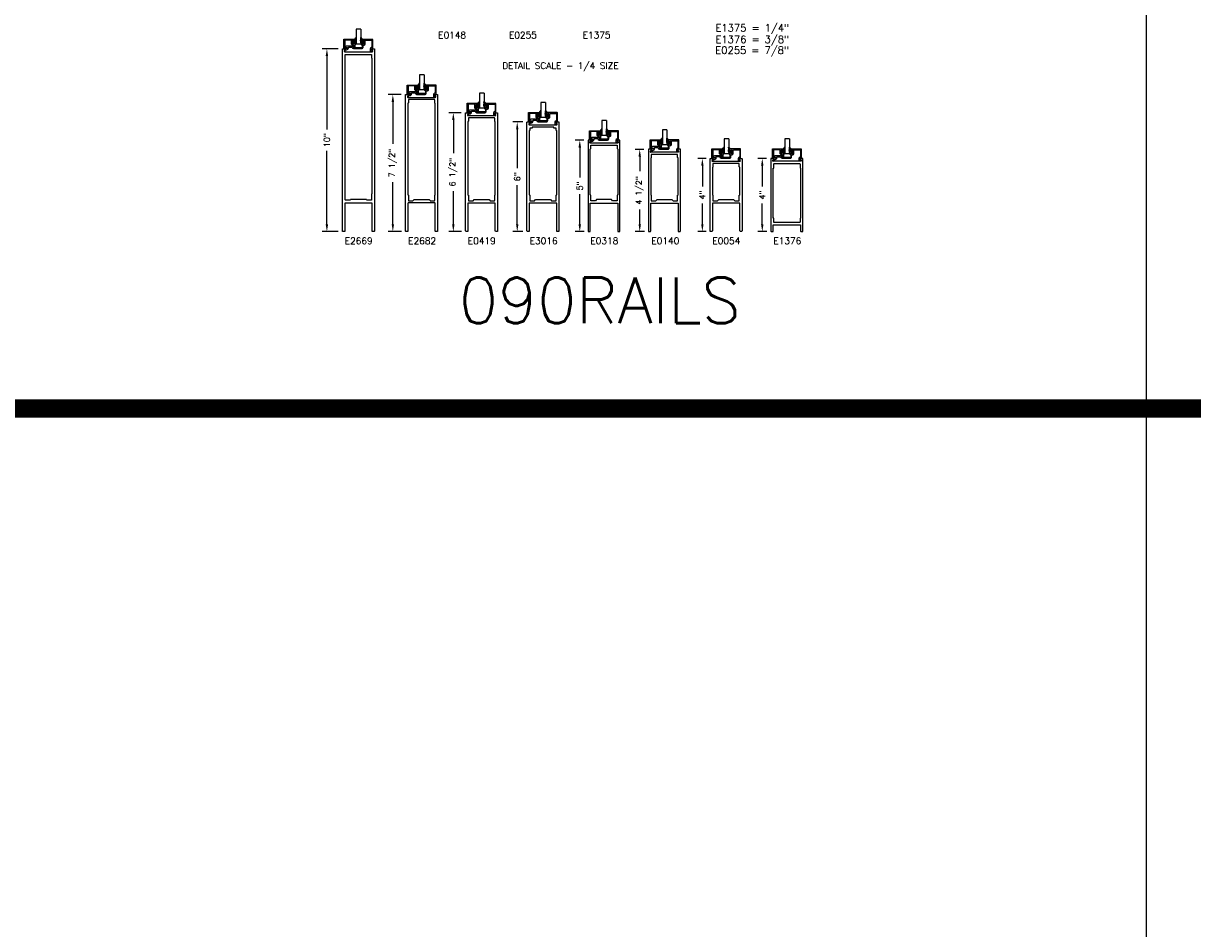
# Model space of a CAD drawing. Extents: x 0 to 123, y 0 to 90.
# Tile 30 of 59: x 60 to 76, y 23 to 35. Entities that reach past the tile are written whole.
import ezdxf
from ezdxf.enums import TextEntityAlignment as Align

# ---------------------------------------------------------------- set-up
doc = ezdxf.new("R2010")
doc.units = 0
doc.header["$MEASUREMENT"] = 0
doc.header["$PDMODE"] = 3
doc.layers.get('DEFPOINTS').update_dxf_attribs({"linetype": 'CONTINUOUS'})
for name, color, linetype in [('R-ANNO-DIMS', 3, 'CONTINUOUS'), ('R-ANNO-TEXT', 6, 'CONTINUOUS'), ('R-DET1', 4, 'CONTINUOUS'), ('R-DET2', 2, 'CONTINUOUS'), ('R-DET3', 5, 'CONTINUOUS'), ('R-OTLN', 1, 'CONTINUOUS'), ('TITLE', 7, 'CONTINUOUS')]:
    doc.layers.add(name, color=color, linetype=linetype)
doc.styles.get("Standard").update_dxf_attribs({"font": 'simplex'})
doc.dimstyles.new('1-4SIZE', dxfattribs={"dimtxt": 0.08, "dimasz": 0.1, "dimexe": 0.0625, "dimexo": 0.0625, "dimgap": 0.062, "dimtad": 0, "dimdec": 5, "dimlfac": 4, "dimzin": 4, "dimtxsty": 'STANDARD', "dimcen": 0, "dimclrd": 256, "dimclre": 256, "dimclrt": 256, "dimazin": 3, "dimtfac": 1, "dimtdec": 5, "dimtofl": 0, "dimtmove": 0, "dimatfit": 3, "dimtolj": 1, "dimtzin": 4})

# ---------------------------------------------------------------- blocks, each defined once
blk = doc.blocks.new('*D113')
at = {"layer": 'DEFPOINTS', "color": 0}
for p in [(69.656, 33.298), (69.778, 33.298), (69.782, 32.298)]:
    blk.add_point(p, dxfattribs=at)
at = {"layer": 'R-ANNO-DIMS'}
for p, q in [((69.715, 33.298), (69.594, 33.298)), ((69.656, 33.198), (69.656, 32.914)), ((69.656, 32.398), (69.656, 32.683)), ((69.719, 32.298), (69.594, 32.298))]:
    blk.add_line(p, q, dxfattribs=at)
for points in [[(69.639, 33.198), (69.673, 33.198), (69.656, 33.298)], [(69.639, 32.398), (69.673, 32.398), (69.656, 32.298)]]:
    blk.add_solid(points, dxfattribs=at)
at = {"layer": 'R-ANNO-DIMS', "insert": (69.656, 32.798), "char_height": 0.08, "attachment_point": 5, "rotation": 90}
blk.add_mtext('\\A1;4"', dxfattribs=at)
blk = doc.blocks.new('*D115')
at = {"layer": 'DEFPOINTS', "color": 0}
for p in [(68.836, 33.298), (68.951, 33.298), (68.951, 32.298)]:
    blk.add_point(p, dxfattribs=at)
at = {"layer": 'R-ANNO-DIMS'}
for p, q in [((68.888, 33.298), (68.774, 33.298)), ((68.836, 33.198), (68.836, 32.914)), ((68.836, 32.398), (68.836, 32.683)), ((68.888, 32.298), (68.774, 32.298))]:
    blk.add_line(p, q, dxfattribs=at)
for points in [[(68.82, 33.198), (68.853, 33.198), (68.836, 33.298)], [(68.82, 32.398), (68.853, 32.398), (68.836, 32.298)]]:
    blk.add_solid(points, dxfattribs=at)
at = {"layer": 'R-ANNO-DIMS', "insert": (68.836, 32.798), "char_height": 0.08, "attachment_point": 5, "rotation": 90}
blk.add_mtext('\\A1;4"', dxfattribs=at)
blk = doc.blocks.new('*D106')
at = {"layer": 'DEFPOINTS', "color": 0}
for p in [(65.429, 33.923), (65.6, 33.923), (65.604, 32.298)]:
    blk.add_point(p, dxfattribs=at)
at = {"layer": 'R-ANNO-DIMS'}
for p, q in [((65.538, 33.923), (65.367, 33.923)), ((65.429, 33.823), (65.429, 33.373)), ((65.429, 32.398), (65.429, 32.849)), ((65.542, 32.298), (65.367, 32.298))]:
    blk.add_line(p, q, dxfattribs=at)
for points in [[(65.412, 33.823), (65.446, 33.823), (65.429, 33.923)], [(65.412, 32.398), (65.446, 32.398), (65.429, 32.298)]]:
    blk.add_solid(points, dxfattribs=at)
at = {"layer": 'R-ANNO-DIMS', "insert": (65.429, 33.111), "char_height": 0.08, "attachment_point": 5, "rotation": 90}
blk.add_mtext('\\A1;6 1/2"', dxfattribs=at)
blk = doc.blocks.new('*D107')
at = {"layer": 'DEFPOINTS', "color": 0}
for p in [(66.44, 33.798), (66.303, 32.298), (66.444, 32.298)]:
    blk.add_point(p, dxfattribs=at)
at = {"layer": 'R-ANNO-DIMS'}
for p, q in [((66.378, 33.798), (66.241, 33.798)), ((66.303, 33.698), (66.303, 33.164)), ((66.303, 32.398), (66.303, 32.933)), ((66.382, 32.298), (66.241, 32.298))]:
    blk.add_line(p, q, dxfattribs=at)
for points in [[(66.287, 33.698), (66.32, 33.698), (66.303, 33.798)], [(66.287, 32.398), (66.32, 32.398), (66.303, 32.298)]]:
    blk.add_solid(points, dxfattribs=at)
at = {"layer": 'R-ANNO-DIMS', "insert": (66.303, 33.048), "char_height": 0.08, "attachment_point": 5, "rotation": 90}
blk.add_mtext('\\A1;6"', dxfattribs=at)
blk = doc.blocks.new('*D108')
at = {"layer": 'DEFPOINTS', "color": 0}
for p in [(67.275, 33.548), (67.159, 32.298), (67.279, 32.298)]:
    blk.add_point(p, dxfattribs=at)
at = {"layer": 'R-ANNO-DIMS'}
for p, q in [((67.213, 33.548), (67.096, 33.548)), ((67.159, 33.448), (67.159, 33.039)), ((67.159, 32.398), (67.159, 32.808)), ((67.217, 32.298), (67.096, 32.298))]:
    blk.add_line(p, q, dxfattribs=at)
for points in [[(67.142, 33.448), (67.176, 33.448), (67.159, 33.548)], [(67.142, 32.398), (67.176, 32.398), (67.159, 32.298)]]:
    blk.add_solid(points, dxfattribs=at)
at = {"layer": 'R-ANNO-DIMS', "insert": (67.159, 32.923), "char_height": 0.08, "attachment_point": 5, "rotation": 90}
blk.add_mtext('\\A1;5"', dxfattribs=at)
blk = doc.blocks.new('*D116')
at = {"layer": 'DEFPOINTS', "color": 0}
for p in [(67.979, 33.423), (68.099, 33.423), (68.107, 32.298)]:
    blk.add_point(p, dxfattribs=at)
at = {"layer": 'R-ANNO-DIMS'}
for p, q in [((68.036, 33.423), (67.917, 33.423)), ((67.979, 33.323), (67.979, 33.123)), ((67.979, 32.398), (67.979, 32.599)), ((68.044, 32.298), (67.917, 32.298))]:
    blk.add_line(p, q, dxfattribs=at)
for points in [[(67.963, 33.323), (67.996, 33.323), (67.979, 33.423)], [(67.963, 32.398), (67.996, 32.398), (67.979, 32.298)]]:
    blk.add_solid(points, dxfattribs=at)
at = {"layer": 'R-ANNO-DIMS', "insert": (67.979, 32.861), "char_height": 0.08, "attachment_point": 5, "rotation": 90}
blk.add_mtext('\\A1;4 1/2"', dxfattribs=at)
blk = doc.blocks.new('*D109')
at = {"layer": 'DEFPOINTS', "color": 0}
for p in [(63.699, 34.798), (63.914, 34.798), (63.916, 32.298)]:
    blk.add_point(p, dxfattribs=at)
at = {"layer": 'R-ANNO-DIMS'}
for p, q in [((63.852, 34.798), (63.636, 34.798)), ((63.699, 34.698), (63.699, 33.694)), ((63.699, 32.398), (63.699, 33.403)), ((63.853, 32.298), (63.636, 32.298))]:
    blk.add_line(p, q, dxfattribs=at)
for points in [[(63.682, 34.698), (63.716, 34.698), (63.699, 34.798)], [(63.682, 32.398), (63.716, 32.398), (63.699, 32.298)]]:
    blk.add_solid(points, dxfattribs=at)
at = {"layer": 'R-ANNO-DIMS', "insert": (63.699, 33.548), "char_height": 0.08, "attachment_point": 5, "rotation": 90}
blk.add_mtext('\\A1;10"', dxfattribs=at)
blk = doc.blocks.new('*D110')
at = {"layer": 'DEFPOINTS', "color": 0}
for p in [(64.775, 34.173), (64.601, 32.298), (64.783, 32.298)]:
    blk.add_point(p, dxfattribs=at)
at = {"layer": 'R-ANNO-DIMS'}
for p, q in [((64.713, 34.173), (64.539, 34.173)), ((64.601, 34.073), (64.601, 33.498)), ((64.601, 32.398), (64.601, 32.974)), ((64.721, 32.298), (64.539, 32.298))]:
    blk.add_line(p, q, dxfattribs=at)
for points in [[(64.585, 34.073), (64.618, 34.073), (64.601, 34.173)], [(64.585, 32.398), (64.618, 32.398), (64.601, 32.298)]]:
    blk.add_solid(points, dxfattribs=at)
at = {"layer": 'R-ANNO-DIMS', "insert": (64.601, 33.236), "char_height": 0.08, "attachment_point": 5, "rotation": 90}
blk.add_mtext('\\A1;7 1/2"', dxfattribs=at)
blk = doc.blocks.new('S')
at = {"layer": 'R-DET2'}
for p, q in [((4.542, 7.201), (4.542, 8.004)), ((4.542, 8.004), (4.792, 8.004)), ((4.792, 7.201), (4.792, 8.004)), ((4.792, 7.201), (4.542, 7.201))]:
    blk.add_line(p, q, dxfattribs=at)
blk = doc.blocks.new('GLASS')
at = {"layer": 'R-DET2'}
blk.add_blockref('S', (-4.542, -7.201), dxfattribs=at)
blk = doc.blocks.new('QUARTER_INCH_GLASS')
at = {"layer": 'R-DET2'}
blk.add_blockref('GLASS', (0, 0), dxfattribs=at)
blk = doc.blocks.new('1-4_P0017')
at = {"layer": 'R-DET2'}
for points in [[(-0.127, 0.093), (-0.131, 0.191, -0.280474), (-0.115, 0.201, 0.169063), (-0.053, 0.132, -0.378809), (-0.045, 0.121), (-0.064, 0.016, 0.346242), (-0.054, 0), (0, 0), (0.001, 0.03, -0.608656), (0.014, 0.036), (0.047, -0.001, -0.378617), (0.047, -0.104), (0.014, -0.141, -0.608656), (0.001, -0.135), (0, -0.105), (-0.055, -0.105), (-0.055, -0.19, -1), (-0.095, -0.19), (-0.095, -0.135, -0.175364)], [(0.032, -0.051, -0.341999), (0.012, -0.066), (-0.047, -0.066, -0.414214), (-0.055, -0.058), (-0.055, -0.029, -0.414214), (-0.047, -0.021), (0.012, -0.021, -0.341999), (0.032, -0.036, -0.127017)]]:
    blk.add_lwpolyline(points, format="xyb", close=True, dxfattribs=at)
blk.add_lwpolyline([(-0.095, -0.082), (-0.094, 0.158)], dxfattribs=at)

msp = doc.modelspace()

# ---------------------------------------------------------------- linework, layer by layer
at = {"layer": 'R-DET1'}
for points in [[(64.0723804, 34.8146667, -0.4559911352), (64.0686674, 34.8189418), (64.0694764, 34.8246667), (64.0694769, 34.8439264, 0.4142135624), (64.0617269, 34.8516764), (64.0520239, 34.8516764, -0.4157347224), (64.0357266, 34.8679634), (64.0357264, 34.9081667, 0.4142135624), (64.0279764, 34.9159167), (63.9519771, 34.9159167, 0.4142135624), (63.9442271, 34.9081667), (63.9442264, 34.8172401, 0.3788668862), (63.9475194, 34.813518), (63.9689336, 34.8108887, -0.9407073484), (63.9684766, 34.8034167), (63.9317269, 34.8034167), (63.9317269, 34.9284167), (64.0794767, 34.9284167), (64.0794771, 34.9165901, -0.5773503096), (64.0678521, 34.9098784), (64.0538516, 34.9179613, 0.5773499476), (64.0482266, 34.9147137), (64.0482266, 34.8679263, 0.5773500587), (64.0538516, 34.8646787), (64.0703517, 34.874205, -0.5773539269), (64.0819768, 34.8674934), (64.0819767, 34.8224168, -0.4142112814), (64.0742267, 34.8146667), (64.0723804, 34.8146667)], [(64.0615564, 34.8005535), (64.1768074, 34.8005535, 0.4142135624), (64.1930574, 34.8168035), (64.1930574, 34.8423068, -0.4142135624), (64.2008074, 34.8500568), (64.2080574, 34.8500568, 0.4142135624), (64.2243074, 34.8663068), (64.2243074, 34.9078033, -0.4142135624), (64.2320574, 34.9155533), (64.3055561, 34.9155533, -0.4142135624), (64.3133061, 34.9078033), (64.3133061, 34.8235432, -0.3256627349), (64.3079312, 34.8161661, 0.3256627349), (64.2918064, 34.7940348), (64.2918064, 34.7669399, 0.6370702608), (64.2979668, 34.7640672), (64.3161271, 34.7793055, 0.4779725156), (64.3160529, 34.7831956), (64.3110337, 34.7870908, -0.8690679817), (64.3186615, 34.8004099), (64.3223791, 34.798924, 0.5305087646), (64.3258069, 34.8012455), (64.3258069, 34.924304, 0.4142135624), (64.3220569, 34.928054), (64.1843064, 34.928054, 0.4142135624), (64.1805564, 34.924304), (64.1805564, 34.9136797, 0.5773590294), (64.1921816, 34.9069681), (64.2061813, 34.9150513, -0.5773590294), (64.2118064, 34.9118038), (64.2118064, 34.866307, -0.5773411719), (64.2061815, 34.8630594), (64.1921812, 34.8711419, 0.5773411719), (64.1805564, 34.8644301), (64.1805564, 34.8168033, -0.4142135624), (64.1768064, 34.8130533), (64.061557, 34.8130533, -1), (64.061557, 34.825554), (64.0670578, 34.825554, 1), (64.0670578, 34.8355533), (63.967807, 34.8355533), (63.9461522, 34.8230511, 0.7673308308), (63.9480272, 34.8160535), (63.9689397, 34.8160535, -1.0057039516), (63.9690276, 34.800554), (63.9542775, 34.8005535, 0.2679461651), (63.95103, 34.7986784), (63.9348648, 34.7706778, 0.9999753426), (63.9456895, 34.7644281), (63.9565157, 34.7831786, -0.2679423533), (63.9597632, 34.7850535), (63.9690283, 34.7850535, 0.4142135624), (63.9922783, 34.8083035), (63.9922783, 34.8193035, -0.4142135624), (63.9960282, 34.8230535), (64.0390567, 34.8230535, -0.4142119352), (64.0428067, 34.8193035, 0.4142119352), (64.061557, 34.8005533)], [(64.9384598, 34.1894599, -0.4559911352), (64.9347468, 34.193735), (64.9355558, 34.1994598), (64.9355563, 34.2187195, 0.4142135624), (64.9278063, 34.2264695), (64.9181033, 34.2264695, -0.4157347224), (64.9018061, 34.2427566), (64.9018058, 34.2829599, 0.4142135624), (64.8940558, 34.2907099), (64.8180566, 34.2907099, 0.4142135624), (64.8103066, 34.2829599), (64.8103058, 34.1920332, 0.3788668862), (64.8135988, 34.1883112), (64.8350131, 34.1856818, -0.9407073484), (64.8345561, 34.1782098), (64.7978063, 34.1782098), (64.7978063, 34.3032098), (64.9455562, 34.3032098), (64.9455566, 34.2913832, -0.5773503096), (64.9339316, 34.2846715), (64.9199311, 34.2927544, 0.5773499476), (64.9143061, 34.2895069), (64.9143061, 34.2427195, 0.5773500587), (64.9199311, 34.2394719), (64.9364311, 34.2489982, -0.5773539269), (64.9480562, 34.2422865), (64.9480562, 34.1972099, -0.4142112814), (64.9403062, 34.1894599), (64.9384598, 34.1894599)], [(64.9276359, 34.1753467), (65.0428868, 34.1753467, 0.4142135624), (65.0591368, 34.1915967), (65.0591368, 34.2170999, -0.4142135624), (65.0668868, 34.2248499), (65.0741368, 34.2248499, 0.4142135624), (65.0903868, 34.2410999), (65.0903868, 34.2825964, -0.4142135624), (65.0981368, 34.2903464), (65.1716356, 34.2903464, -0.4142135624), (65.1793856, 34.2825964), (65.1793856, 34.1983363, -0.3256627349), (65.1740106, 34.1909592, 0.3256627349), (65.1578858, 34.1688279), (65.1578858, 34.141733, 0.6370702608), (65.1640463, 34.1388603), (65.1822065, 34.1540986, 0.4779725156), (65.1821323, 34.1579887), (65.1771131, 34.161884, -0.8690679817), (65.1847409, 34.175203), (65.1884585, 34.1737172, 0.5305087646), (65.1918863, 34.1760386), (65.1918863, 34.2990972, 0.4142135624), (65.1881363, 34.3028472), (65.0503858, 34.3028472, 0.4142135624), (65.0466358, 34.2990972), (65.0466358, 34.2884728, 0.5773590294), (65.058261, 34.2817612), (65.0722607, 34.2898445, -0.5773590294), (65.0778858, 34.2865969), (65.0778858, 34.2411001, -0.5773411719), (65.0722609, 34.2378525), (65.0582606, 34.2459351, 0.5773411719), (65.0466358, 34.2392232), (65.0466358, 34.1915964, -0.4142135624), (65.0428858, 34.1878464), (64.9276365, 34.1878464, -1), (64.9276365, 34.2003472), (64.9331373, 34.2003472, 1), (64.9331373, 34.2103464), (64.8338865, 34.2103464), (64.8122317, 34.1978443, 0.7673308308), (64.8141066, 34.1908467), (64.8350191, 34.1908467, -1.0057039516), (64.8351071, 34.1753472), (64.820357, 34.1753466, 0.2679461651), (64.8171095, 34.1734716), (64.8009442, 34.1454709, 0.9999753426), (64.8117689, 34.1392213), (64.8225951, 34.1579717, -0.2679423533), (64.8258426, 34.1598467), (64.8351078, 34.1598467, 0.4142135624), (64.8583578, 34.1830967), (64.8583578, 34.1940967, -0.4142135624), (64.8621076, 34.1978467), (64.9051361, 34.1978467, -0.4142119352), (64.9088861, 34.1940967, 0.4142119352), (64.9276365, 34.1753464)], [(65.7592075, 33.9389445, -0.4559911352), (65.7554945, 33.9432196), (65.7563035, 33.9489445), (65.756304, 33.9682042, 0.4142135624), (65.748554, 33.9759542), (65.738851, 33.9759542, -0.4157347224), (65.7225537, 33.9922412), (65.7225535, 34.0324445, 0.4142135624), (65.7148035, 34.0401945), (65.6388042, 34.0401945, 0.4142135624), (65.6310542, 34.0324445), (65.6310535, 33.9415179, 0.3788668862), (65.6343465, 33.9377958), (65.6557607, 33.9351665, -0.9407073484), (65.6553037, 33.9276945), (65.618554, 33.9276945), (65.618554, 34.0526945), (65.7663038, 34.0526945), (65.7663042, 34.0408679, -0.5773503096), (65.7546792, 34.0341562), (65.7406787, 34.0422391, 0.5773499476), (65.7350537, 34.0389915), (65.7350537, 33.9922041, 0.5773500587), (65.7406787, 33.9889565), (65.7571787, 33.9984828, -0.5773539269), (65.7688039, 33.9917711), (65.7688038, 33.9466945, -0.4142112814), (65.7610538, 33.9389445), (65.7592075, 33.9389445)], [(65.7483835, 33.9248313), (65.8636345, 33.9248313, 0.4142135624), (65.8798845, 33.9410813), (65.8798845, 33.9665846, -0.4142135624), (65.8876345, 33.9743346), (65.8948845, 33.9743346, 0.4142135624), (65.9111345, 33.9905846), (65.9111345, 34.0320811, -0.4142135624), (65.9188845, 34.0398311), (65.9923832, 34.0398311, -0.4142135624), (66.0001332, 34.0320811), (66.0001332, 33.947821, -0.3256627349), (65.9947583, 33.9404439, 0.3256627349), (65.9786335, 33.9183126), (65.9786335, 33.8912177, 0.6370702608), (65.9847939, 33.888345), (66.0029542, 33.9035833, 0.4779725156), (66.00288, 33.9074734), (65.9978608, 33.9113686, -0.8690679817), (66.0054886, 33.9246877), (66.0092062, 33.9232018, 0.5305087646), (66.012634, 33.9255233), (66.012634, 34.0485818, 0.4142135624), (66.008884, 34.0523318), (65.8711335, 34.0523318, 0.4142135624), (65.8673835, 34.0485818), (65.8673835, 34.0379575, 0.5773590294), (65.8790087, 34.0312459), (65.8930084, 34.0393291, -0.5773590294), (65.8986335, 34.0360816), (65.8986335, 33.9905848, -0.5773411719), (65.8930086, 33.9873372), (65.8790083, 33.9954197, 0.5773411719), (65.8673835, 33.9887079), (65.8673835, 33.9410811, -0.4142135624), (65.8636335, 33.9373311), (65.7483841, 33.9373311, -1), (65.7483841, 33.9498318), (65.7538849, 33.9498318, 1), (65.7538849, 33.9598311), (65.6546341, 33.9598311), (65.6329793, 33.9473289, 0.7673308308), (65.6348543, 33.9403313), (65.6557668, 33.9403313, -1.0057039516), (65.6558547, 33.9248318), (65.6411046, 33.9248313, 0.2679461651), (65.6378571, 33.9229562), (65.6216918, 33.8949556, 0.9999753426), (65.6325165, 33.8887059), (65.6433427, 33.9074564, -0.2679423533), (65.6465903, 33.9093313), (65.6558554, 33.9093313, 0.4142135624), (65.6791054, 33.9325813), (65.6791054, 33.9435813, -0.4142135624), (65.6828553, 33.9473313), (65.7258838, 33.9473313, -0.4142119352), (65.7296338, 33.9435813, 0.4142119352), (65.7483841, 33.9248311)], [(66.5992386, 33.8136905, -0.4559911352), (66.5955256, 33.8179656), (66.5963346, 33.8236905), (66.5963351, 33.8429502, 0.4142135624), (66.5885851, 33.8507002), (66.5788821, 33.8507001, -0.4157347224), (66.5625849, 33.8669872), (66.5625846, 33.9071905, 0.4142135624), (66.5548346, 33.9149405), (66.4788354, 33.9149405, 0.4142135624), (66.4710854, 33.9071905), (66.4710846, 33.8162639, 0.3788668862), (66.4743776, 33.8125418), (66.4957919, 33.8099125, -0.9407073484), (66.4953349, 33.8024405), (66.4585851, 33.8024405), (66.4585851, 33.9274405), (66.606335, 33.9274405), (66.6063354, 33.9156138, -0.5773503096), (66.5947104, 33.9089021), (66.5807099, 33.9169851, 0.5773499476), (66.5750849, 33.9137375), (66.5750849, 33.8669501, 0.5773500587), (66.5807099, 33.8637025), (66.5972099, 33.8732288, -0.5773539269), (66.608835, 33.8665171), (66.608835, 33.8214405, -0.4142112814), (66.601085, 33.8136905), (66.5992386, 33.8136905)], [(66.5884147, 33.7995773), (66.7036656, 33.7995773, 0.4142135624), (66.7199156, 33.8158273), (66.7199156, 33.8413305, -0.4142135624), (66.7276656, 33.8490805), (66.7349156, 33.8490805, 0.4142135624), (66.7511656, 33.8653305), (66.7511656, 33.906827, -0.4142135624), (66.7589156, 33.914577), (66.8324144, 33.914577, -0.4142135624), (66.8401644, 33.906827), (66.8401644, 33.8225669, -0.3256627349), (66.8347894, 33.8151899, 0.3256627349), (66.8186646, 33.7930586), (66.8186646, 33.7659636, 0.6370702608), (66.8248251, 33.763091), (66.8429853, 33.7783292, 0.4779725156), (66.8429111, 33.7822194), (66.8378919, 33.7861146, -0.8690679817), (66.8455197, 33.7994336), (66.8492373, 33.7979478, 0.5305087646), (66.8526651, 33.8002693), (66.8526651, 33.9233278, 0.4142135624), (66.8489151, 33.9270778), (66.7111646, 33.9270778, 0.4142135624), (66.7074146, 33.9233278), (66.7074146, 33.9127035, 0.5773590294), (66.7190398, 33.9059919), (66.7330395, 33.9140751, -0.5773590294), (66.7386646, 33.9108276), (66.7386646, 33.8653308, -0.5773411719), (66.7330397, 33.8620831), (66.7190394, 33.8701657, 0.5773411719), (66.7074146, 33.8634539), (66.7074146, 33.815827, -0.4142135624), (66.7036646, 33.812077), (66.5884153, 33.812077, -1), (66.5884153, 33.8245778), (66.5939161, 33.8245778, 1), (66.5939161, 33.834577), (66.4946653, 33.834577), (66.4730105, 33.8220749, 0.7673308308), (66.4748854, 33.8150773), (66.4957979, 33.8150773, -1.0057039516), (66.4958859, 33.7995778), (66.4811358, 33.7995773, 0.2679461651), (66.4778883, 33.7977022), (66.461723, 33.7697016, 0.9999753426), (66.4725477, 33.7634519), (66.4833739, 33.7822024, -0.2679423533), (66.4866215, 33.7840773), (66.4958866, 33.7840773, 0.4142135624), (66.5191366, 33.8073273), (66.5191366, 33.8183273, -0.4142135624), (66.5228864, 33.8220773), (66.5659149, 33.8220773, -0.4142119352), (66.5696649, 33.8183273, 0.4142119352), (66.5884153, 33.799577)], [(67.4338512, 33.5646082, -0.4559911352), (67.4301382, 33.5688833), (67.4309472, 33.5746082), (67.4309477, 33.5938679, 0.4142135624), (67.4231977, 33.6016179), (67.4134947, 33.6016178, -0.4157347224), (67.3971974, 33.6179049), (67.3971972, 33.6581082, 0.4142135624), (67.3894472, 33.6658582), (67.3134479, 33.6658582, 0.4142135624), (67.3056979, 33.6581082), (67.3056972, 33.5671815, 0.3788668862), (67.3089902, 33.5634595), (67.3304044, 33.5608301, -0.9407073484), (67.3299474, 33.5533581), (67.2931977, 33.5533582), (67.2931977, 33.6783582), (67.4409475, 33.6783582), (67.4409479, 33.6665315, -0.5773503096), (67.4293229, 33.6598198), (67.4153224, 33.6679028, 0.5773499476), (67.4096974, 33.6646552), (67.4096974, 33.6178678, 0.5773500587), (67.4153224, 33.6146202), (67.4318225, 33.6241465, -0.5773539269), (67.4434476, 33.6174348), (67.4434475, 33.5723582, -0.4142112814), (67.4356975, 33.5646082), (67.4338512, 33.5646082)], [(67.4230272, 33.550495), (67.5382782, 33.550495, 0.4142135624), (67.5545282, 33.566745), (67.5545282, 33.5922482, -0.4142135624), (67.5622782, 33.5999982), (67.5695282, 33.5999982, 0.4142135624), (67.5857782, 33.6162482), (67.5857782, 33.6577447, -0.4142135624), (67.5935282, 33.6654947), (67.6670269, 33.6654947, -0.4142135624), (67.6747769, 33.6577447), (67.6747769, 33.5734846, -0.3256627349), (67.669402, 33.5661075, 0.3256627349), (67.6532772, 33.5439762), (67.6532772, 33.5168813, 0.6370702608), (67.6594376, 33.5140086), (67.6775979, 33.5292469, 0.4779725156), (67.6775237, 33.533137), (67.6725045, 33.5370323, -0.8690679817), (67.6801323, 33.5503513), (67.6838499, 33.5488655, 0.5305087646), (67.6872777, 33.5511869), (67.6872777, 33.6742455, 0.4142135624), (67.6835277, 33.6779955), (67.5457772, 33.6779955, 0.4142135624), (67.5420272, 33.6742455), (67.5420272, 33.6636211, 0.5773590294), (67.5536524, 33.6569095), (67.5676521, 33.6649928, -0.5773590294), (67.5732772, 33.6617452), (67.5732772, 33.6162485, -0.5773411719), (67.5676523, 33.6130008), (67.553652, 33.6210834, 0.5773411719), (67.5420272, 33.6143716), (67.5420272, 33.5667447, -0.4142135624), (67.5382772, 33.5629947), (67.4230278, 33.5629947, -1), (67.4230278, 33.5754955), (67.4285286, 33.5754955, 1), (67.4285286, 33.5854947), (67.3292778, 33.5854947), (67.307623, 33.5729926, 0.7673308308), (67.309498, 33.565995), (67.3304105, 33.565995, -1.0057039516), (67.3304984, 33.5504955), (67.3157483, 33.550495, 0.2679461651), (67.3125008, 33.5486199), (67.2963356, 33.5206193, 0.9999753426), (67.3071602, 33.5143696), (67.3179865, 33.5331201, -0.2679423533), (67.321234, 33.534995), (67.3304991, 33.534995, 0.4142135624), (67.3537491, 33.558245), (67.3537491, 33.569245, -0.4142135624), (67.357499, 33.572995), (67.4005275, 33.572995, -0.4142119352), (67.4042775, 33.569245, 0.4142119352), (67.4230278, 33.5504947)], [(68.2619832, 33.4390608, -0.4559911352), (68.2582702, 33.4433359), (68.2590792, 33.4490607), (68.2590797, 33.4683204, 0.4142135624), (68.2513297, 33.4760704), (68.2416267, 33.4760704, -0.4157347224), (68.2253295, 33.4923575), (68.2253292, 33.5325608, 0.4142135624), (68.2175792, 33.5403108), (68.14158, 33.5403108, 0.4142135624), (68.13383, 33.5325608), (68.1338292, 33.4416341, 0.3788668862), (68.1371222, 33.4379121), (68.1585365, 33.4352827, -0.9407073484), (68.1580795, 33.4278107), (68.1213297, 33.4278107), (68.1213297, 33.5528107), (68.2690796, 33.5528107), (68.26908, 33.5409841, -0.5773503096), (68.257455, 33.5342724), (68.2434545, 33.5423553, 0.5773499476), (68.2378295, 33.5391077), (68.2378295, 33.4923204, 0.5773500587), (68.2434545, 33.4890728), (68.2599545, 33.4985991, -0.5773539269), (68.2715796, 33.4918874), (68.2715796, 33.4468108, -0.4142112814), (68.2638296, 33.4390608), (68.2619832, 33.4390608)], [(68.2511593, 33.4249475), (68.3664102, 33.4249475, 0.4142135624), (68.3826602, 33.4411975), (68.3826602, 33.4667008, -0.4142135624), (68.3904102, 33.4744508), (68.3976602, 33.4744508, 0.4142135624), (68.4139102, 33.4907008), (68.4139102, 33.5321973, -0.4142135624), (68.4216602, 33.5399473), (68.495159, 33.5399473, -0.4142135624), (68.502909, 33.5321973), (68.502909, 33.4479372, -0.3256627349), (68.497534, 33.4405601, 0.3256627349), (68.4814092, 33.4184288), (68.4814092, 33.3913339, 0.6370702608), (68.4875697, 33.3884612), (68.5057299, 33.4036995, 0.4779725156), (68.5056557, 33.4075896), (68.5006366, 33.4114848, -0.8690679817), (68.5082643, 33.4248039), (68.5119819, 33.4233181, 0.5305087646), (68.5154097, 33.4256395), (68.5154097, 33.548698, 0.4142135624), (68.5116597, 33.552448), (68.3739092, 33.552448, 0.4142135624), (68.3701592, 33.548698), (68.3701592, 33.5380737, 0.5773590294), (68.3817844, 33.5313621), (68.3957841, 33.5394454, -0.5773590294), (68.4014092, 33.5361978), (68.4014092, 33.490701, -0.5773411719), (68.3957843, 33.4874534), (68.3817841, 33.4955359, 0.5773411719), (68.3701592, 33.4888241), (68.3701592, 33.4411973, -0.4142135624), (68.3664092, 33.4374473), (68.2511599, 33.4374473, -1), (68.2511599, 33.449948), (68.2566607, 33.449948, 1), (68.2566607, 33.4599473), (68.1574099, 33.4599473), (68.1357551, 33.4474452, 0.7673308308), (68.13763, 33.4404475), (68.1585426, 33.4404475, -1.0057039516), (68.1586305, 33.424948), (68.1438804, 33.4249475, 0.2679461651), (68.1406329, 33.4230725), (68.1244676, 33.3950718, 0.9999753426), (68.1352923, 33.3888222), (68.1461185, 33.4075726, -0.2679423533), (68.1493661, 33.4094475), (68.1586312, 33.4094475, 0.4142135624), (68.1818812, 33.4326975), (68.1818812, 33.4436975, -0.4142135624), (68.185631, 33.4474475), (68.2286595, 33.4474475, -0.4142119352), (68.2324095, 33.4436976, 0.4142119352), (68.2511599, 33.4249473)], [(69.1062021, 33.314785, -0.4559911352), (69.1024891, 33.3190601), (69.1032981, 33.324785), (69.1032986, 33.3440447, 0.4142135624), (69.0955486, 33.3517947), (69.0858456, 33.3517947, -0.4157347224), (69.0695483, 33.3680817), (69.0695481, 33.4082851, 0.4142135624), (69.0617981, 33.4160351), (68.9857988, 33.4160351, 0.4142135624), (68.9780488, 33.4082851), (68.9780481, 33.3173584, 0.3788668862), (68.9813411, 33.3136363), (69.0027553, 33.311007, -0.9407073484), (69.0022983, 33.303535), (68.9655486, 33.303535), (68.9655486, 33.428535), (69.1132984, 33.428535), (69.1132988, 33.4167084, -0.5773503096), (69.1016738, 33.4099967), (69.0876733, 33.4180796, 0.5773499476), (69.0820483, 33.414832), (69.0820483, 33.3680446, 0.5773500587), (69.0876733, 33.3647971), (69.1041733, 33.3743233, -0.5773539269), (69.1157985, 33.3676117), (69.1157984, 33.3225351, -0.4142112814), (69.1080484, 33.314785), (69.1062021, 33.314785)], [(69.0953781, 33.3006718), (69.2106291, 33.3006718, 0.4142135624), (69.2268791, 33.3169218), (69.2268791, 33.3424251, -0.4142135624), (69.2346291, 33.3501751), (69.2418791, 33.3501751, 0.4142135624), (69.2581291, 33.3664251), (69.2581291, 33.4079216, -0.4142135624), (69.2658791, 33.4156716), (69.3393778, 33.4156716, -0.4142135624), (69.3471278, 33.4079216), (69.3471278, 33.3236615, -0.3256627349), (69.3417529, 33.3162844, 0.3256627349), (69.3256281, 33.2941531), (69.3256281, 33.2670582, 0.6370702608), (69.3317885, 33.2641855), (69.3499488, 33.2794238, 0.4779725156), (69.3498746, 33.2833139), (69.3448554, 33.2872091, -0.8690679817), (69.3524832, 33.3005282), (69.3562008, 33.2990424, 0.5305087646), (69.3596286, 33.3013638), (69.3596286, 33.4244223, 0.4142135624), (69.3558786, 33.4281723), (69.2181281, 33.4281723, 0.4142135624), (69.2143781, 33.4244223), (69.2143781, 33.413798, 0.5773590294), (69.2260033, 33.4070864), (69.240003, 33.4151696, -0.5773590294), (69.2456281, 33.4119221), (69.2456281, 33.3664253, -0.5773411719), (69.2400032, 33.3631777), (69.2260029, 33.3712602, 0.5773411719), (69.2143781, 33.3645484), (69.2143781, 33.3169216, -0.4142135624), (69.2106281, 33.3131716), (69.0953787, 33.3131716, -1), (69.0953787, 33.3256723), (69.1008795, 33.3256723, 1), (69.1008795, 33.3356716), (69.0016287, 33.3356716), (68.9799739, 33.3231694, 0.7673308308), (68.9818489, 33.3161718), (69.0027614, 33.3161718, -1.0057039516), (69.0028493, 33.3006723), (68.9880992, 33.3006718, 0.2679461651), (68.9848517, 33.2987967), (68.9686864, 33.2707961, 0.9999753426), (68.9795111, 33.2645465), (68.9903374, 33.2832969, -0.2679423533), (68.9935849, 33.2851718), (69.00285, 33.2851718, 0.4142135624), (69.0261, 33.3084218), (69.0261, 33.3194218, -0.4142135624), (69.0298499, 33.3231718), (69.0728784, 33.3231718, -0.4142119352), (69.0766284, 33.3194219, 0.4142119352), (69.0953787, 33.3006716)], [(69.9372017, 33.3143629, -0.4559911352), (69.9334887, 33.318638), (69.9342977, 33.3243629), (69.9342982, 33.3436226, 0.4142135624), (69.9265482, 33.3513726), (69.9168452, 33.3513725, -0.4157347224), (69.900548, 33.3676596), (69.9005477, 33.4078629, 0.4142135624), (69.8927977, 33.4156129), (69.8167985, 33.4156129, 0.4142135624), (69.8090485, 33.4078629), (69.8090477, 33.3169362, 0.3788668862), (69.8123407, 33.3132142), (69.833755, 33.3105848, -0.9407073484), (69.833298, 33.3031128), (69.7965482, 33.3031129), (69.7965482, 33.4281128), (69.9442981, 33.4281128), (69.9442985, 33.4162862, -0.5773503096), (69.9326735, 33.4095745), (69.918673, 33.4176575, 0.5773499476), (69.913048, 33.4144099), (69.913048, 33.3676225, 0.5773500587), (69.918673, 33.3643749), (69.935173, 33.3739012, -0.5773539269), (69.9467981, 33.3671895), (69.9467981, 33.3221129, -0.4142112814), (69.9390481, 33.3143629), (69.9372017, 33.3143629)], [(69.9263778, 33.3002497), (70.0416287, 33.3002497, 0.4142135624), (70.0578787, 33.3164997), (70.0578787, 33.3420029, -0.4142135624), (70.0656287, 33.3497529), (70.0728787, 33.3497529, 0.4142135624), (70.0891287, 33.3660029), (70.0891287, 33.4074994, -0.4142135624), (70.0968787, 33.4152494), (70.1703775, 33.4152494, -0.4142135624), (70.1781275, 33.4074994), (70.1781275, 33.3232393, -0.3256627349), (70.1727525, 33.3158622, 0.3256627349), (70.1566277, 33.2937309), (70.1566277, 33.266636, 0.6370702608), (70.1627882, 33.2637633), (70.1809484, 33.2790016, 0.4779725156), (70.1808742, 33.2828917), (70.175855, 33.286787, -0.8690679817), (70.1834828, 33.300106), (70.1872004, 33.2986202, 0.5305087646), (70.1906282, 33.3009416), (70.1906282, 33.4240002, 0.4142135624), (70.1868782, 33.4277502), (70.0491277, 33.4277502, 0.4142135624), (70.0453777, 33.4240002), (70.0453777, 33.4133758, 0.5773590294), (70.0570029, 33.4066642), (70.0710026, 33.4147475, -0.5773590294), (70.0766277, 33.4114999), (70.0766277, 33.3660032, -0.5773411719), (70.0710028, 33.3627555), (70.0570025, 33.3708381, 0.5773411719), (70.0453777, 33.3641263), (70.0453777, 33.3164994, -0.4142135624), (70.0416277, 33.3127494), (69.9263784, 33.3127494, -1), (69.9263784, 33.3252502), (69.9318791, 33.3252502, 1), (69.9318791, 33.3352494), (69.8326284, 33.3352494), (69.8109735, 33.3227473, 0.7673308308), (69.8128485, 33.3157497), (69.833761, 33.3157497, -1.0057039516), (69.8338489, 33.3002502), (69.8190989, 33.3002497, 0.2679461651), (69.8158514, 33.2983746), (69.7996861, 33.270374, 0.9999753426), (69.8105108, 33.2641243), (69.821337, 33.2828748, -0.2679423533), (69.8245845, 33.2847497), (69.8338496, 33.2847497, 0.4142135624), (69.8570996, 33.3079997), (69.8570996, 33.3189997, -0.4142135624), (69.8608495, 33.3227497), (69.903878, 33.3227497, -0.4142119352), (69.907628, 33.3189997, 0.4142119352), (69.9263784, 33.3002494)]]:
    msp.add_lwpolyline(points, format="xyb", dxfattribs=at)
at = {"layer": 'R-OTLN', "linetype": 'CONTINUOUS'}
for points in [[(63.915638, 32.2983143, -0.4142135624), (63.911888, 32.3020643), (63.911888, 34.7958146, -0.4142135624), (63.914388, 34.7983146), (63.9470132, 34.7983146, -0.5785040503), (63.949174, 34.7945571), (63.9354424, 34.7709623, 0.5785040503), (63.9421407, 34.7593141), (64.130638, 34.7593141), (64.319135, 34.7593141, 0.5785014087), (64.3258333, 34.7709622), (64.3121019, 34.7945571, -0.5785014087), (64.3142627, 34.7983146), (64.346888, 34.7983146, -0.4142135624), (64.349388, 34.7958146), (64.349388, 32.3060643, -0.4142135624), (64.341638, 32.2983143), (64.3258877, 32.2983143, -0.4142135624), (64.3181377, 32.3060643), (64.3181377, 32.6888142), (64.130638, 32.6888142), (63.943138, 32.6888142), (63.943138, 32.3020643, -0.4142135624), (63.939388, 32.2983143)], [(64.3111372, 32.8150635, 0.1622374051), (64.310387, 32.8128131), (64.3103879, 32.7300643, -0.4142169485), (64.3066379, 32.7263142), (64.247888, 32.7263142), (64.2397363, 32.7344659, 0.1989123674), (64.2370847, 32.7355642), (64.024191, 32.7355642, 0.1989123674), (64.0215394, 32.7344659), (64.0133877, 32.7263142), (63.954638, 32.7263142, -0.4142161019), (63.950888, 32.7300643), (63.9508887, 32.8128131, 0.1611790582), (63.9501483, 32.8150502), (63.9501283, 32.8150771, -0.1611756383), (63.949388, 32.8173142), (63.949388, 34.6713143, -0.1622776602), (63.950138, 34.6735643), (63.9501633, 34.673599, 0.1593633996), (63.950888, 34.6758147), (63.950888, 34.7218143), (64.130638, 34.7218143), (64.310388, 34.7218143), (64.310388, 34.6758141, 0.1622605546), (64.311138, 34.6735643, -0.1621978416), (64.3118877, 34.6713143), (64.311888, 32.8173142, -0.1622473)], [(66.440463, 33.7983143), (66.471463, 33.7983143, -0.5775639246), (66.474713, 33.7926893), (66.462163, 33.7709393, 0.5768466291), (66.468863, 33.7593143), (66.842063, 33.7593143, 0.5768466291), (66.848763, 33.7709393), (66.836238, 33.7926643, -0.5819881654), (66.839463, 33.7983143), (66.870463, 33.7983143, -0.4200158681), (66.874213, 33.7945643), (66.874213, 32.3060643, -0.4129032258), (66.866463, 32.2983143), (66.850713, 32.2983143, -0.4129032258), (66.842963, 32.3060643), (66.842963, 32.6888143), (66.467963, 32.6888143), (66.467963, 32.3060643, -0.4129032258), (66.460213, 32.2983143), (66.444463, 32.2983143, -0.4129032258), (66.436713, 32.3060643), (66.436713, 33.7945643, -0.4200158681), (66.440463, 33.7983143)], [(67.3068888, 33.5483143), (67.2753888, 33.5483143, 0.4133333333), (67.2716388, 33.5445643), (67.2716388, 32.3060643, 0.4129032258), (67.2793888, 32.2983143), (67.2951388, 32.2983143, 0.4129032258), (67.3028888, 32.3060643), (67.3028888, 32.6888143), (67.6778888, 32.6888143), (67.6778888, 32.3060643, 0.4129032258), (67.6856388, 32.2983143), (67.7013888, 32.2983143, 0.4129032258), (67.7091388, 32.3060643), (67.7091388, 33.5445643, 0.4133333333), (67.7053888, 33.5483143), (67.6752639, 33.5483143, 0.5773489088), (67.6720163, 33.5426893), (67.6845736, 33.5209393, -0.5773489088), (67.6778619, 33.5093143), (67.4903888, 33.5093143), (67.3029158, 33.5093143, -0.5773503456), (67.2962041, 33.5209393), (67.3087614, 33.5426893, 0.5773503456), (67.3055138, 33.5483143)], [(67.6076388, 32.7200643), (67.5921388, 32.7355643), (67.3886388, 32.7355643), (67.3731388, 32.7200643), (67.3106388, 32.7200643), (67.3106388, 32.7943143, 0.423001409), (67.3067638, 32.7980643, -0.423001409), (67.3028888, 32.8018143), (67.3028888, 33.4275643, -0.4133333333), (67.3066388, 33.4313143), (67.3068888, 33.4313143, 0.4133333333), (67.3106388, 33.4350643), (67.3106388, 33.4780643), (67.6701388, 33.4780643), (67.6701388, 33.4350643, 0.4133333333), (67.6738888, 33.4313143), (67.6741388, 33.4313143, -0.4133333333), (67.6778888, 33.4275643), (67.6778888, 32.8018143, -0.423001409), (67.6740138, 32.7980643, 0.423001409), (67.6701388, 32.7943143), (67.6701388, 32.7200643), (67.6076388, 32.7200643)], [(68.1300577, 32.6888143), (68.5050577, 32.6888143), (68.5050577, 32.3060643, 0.4129032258), (68.5128077, 32.2983143), (68.5285577, 32.2983143, 0.4129032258), (68.5363077, 32.3060643), (68.5363077, 33.4233143), (68.5010577, 33.4233143, 0.5775639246), (68.4978077, 33.4176893), (68.5105077, 33.3956893, -0.5768466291), (68.5038077, 33.3840643), (68.1313077, 33.3840643, -0.5768466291), (68.1246077, 33.3956893), (68.1373077, 33.4176893, 0.5775639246), (68.1340577, 33.4233143), (68.0988077, 33.4233143), (68.0988077, 32.3060643, 0.4129032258), (68.1065577, 32.2983143), (68.1223077, 32.2983143, 0.4129032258), (68.1300577, 32.3060643)], [(68.4973077, 33.3098143), (68.4973077, 33.3528143), (68.1378077, 33.3528143), (68.1378077, 33.3098143, -0.4133333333), (68.1340577, 33.3060643), (68.1338077, 33.3060643, 0.4133333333), (68.1300577, 33.3023143), (68.1300577, 32.8018143, 0.423001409), (68.1339327, 32.7980643, -0.423001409), (68.1378077, 32.7943143), (68.1378077, 32.7200643), (68.2003077, 32.7200643), (68.2158077, 32.7355643), (68.4193077, 32.7355643), (68.4348077, 32.7200643), (68.4973077, 32.7200643), (68.4973077, 32.7943143, -0.423001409), (68.5011827, 32.7980643, 0.423001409), (68.5050577, 32.8018143), (68.5050577, 33.3023143, 0.4133333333), (68.5013077, 33.3060643), (68.5010577, 33.3060643, -0.4133333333)], [(69.3725345, 33.2983143, -0.4142135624), (69.3802845, 33.2905643), (69.3802845, 32.3060643, -0.4129032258), (69.3725345, 32.2983143), (69.3567845, 32.2983143, -0.4129032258), (69.3490345, 32.3060643), (69.3490345, 32.6888143), (68.9740345, 32.6888143), (68.9740345, 32.3060643, -0.4129032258), (68.9662845, 32.2983143), (68.9505345, 32.2983143, -0.4129032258), (68.9427845, 32.3060643), (68.9427845, 33.2905643, -0.4142135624), (68.9505345, 33.2983143), (68.9775345, 33.2983143, -0.573734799), (68.9807845, 33.2926893), (68.9682345, 33.2709393, 0.5768466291), (68.9749345, 33.2593143), (69.3481345, 33.2593143, 0.5768466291), (69.3548345, 33.2709393), (69.3423095, 33.2926643, -0.5781738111), (69.3455345, 33.2983143)], [(69.9929022, 33.2593143), (69.8063041, 33.2593143, -0.5773503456), (69.7995924, 33.2709393), (69.8121498, 33.2926893, 0.5773503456), (69.8089022, 33.2983143), (69.7779022, 33.2983143, 0.4142135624), (69.7741522, 33.2945643), (69.7741522, 32.3060643, 0.4142135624), (69.7819022, 32.2983143), (69.7976522, 32.2983143, 0.4142135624), (69.8054022, 32.3060643), (69.8054022, 32.3895643, -0.4142135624), (69.8079022, 32.3920643), (69.9929022, 32.3920643), (70.1779022, 32.3920643, -0.4142135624), (70.1804022, 32.3895643), (70.1804022, 32.3060643, 0.4142135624), (70.1881522, 32.2983143), (70.2039022, 32.2983143, 0.4142135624), (70.2116522, 32.3060643), (70.2116522, 33.2945643, 0.4142135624), (70.2079022, 33.2983143), (70.1769023, 33.2983143, 0.5773489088), (70.1736547, 33.2926893), (70.1862119, 33.2709393, -0.5773489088), (70.1795002, 33.2593143)], [(69.2787845, 32.7200643), (69.3412845, 32.7200643), (69.3412845, 32.7943143, -0.4133333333), (69.3450345, 32.7980643), (69.3452845, 32.7980643, 0.4133333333), (69.3490345, 32.8018143), (69.3490345, 33.1775643, 0.4133333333), (69.3452845, 33.1813143), (69.3450345, 33.1813143, -0.4133333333), (69.3412845, 33.1850643), (69.3412845, 33.2280643), (68.9817845, 33.2280643), (68.9817845, 33.1850643, -0.4133333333), (68.9780345, 33.1813143), (68.9777845, 33.1813143, 0.4133333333), (68.9740345, 33.1775643), (68.9740345, 32.8018143, 0.4133333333), (68.9777845, 32.7980643), (68.9780345, 32.7980643, -0.4133333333), (68.9817845, 32.7943143), (68.9817845, 32.7200643), (69.0442845, 32.7200643), (69.0597845, 32.7355643), (69.2632845, 32.7355643)], [(69.8091522, 33.1655643), (69.8094022, 33.1655643, 0.4142135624), (69.8131522, 33.1693143), (69.8131522, 33.2203143, -0.4142135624), (69.8209022, 33.2280643), (69.8444022, 33.2280643), (69.8444022, 33.2305643), (69.9929022, 33.2305643), (70.1414022, 33.2305643), (70.1414022, 33.2280643), (70.1649022, 33.2280643, -0.4142135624), (70.1726522, 33.2203143), (70.1726522, 33.1693143, 0.4142135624), (70.1764022, 33.1655643), (70.1766522, 33.1655643, -0.4142135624), (70.1804022, 33.1618143), (70.1804022, 32.4858143, -0.4142135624), (70.1779022, 32.4833143), (70.1751522, 32.4833143, 0.4142135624), (70.1726522, 32.4808143), (70.1726522, 32.4285643, -0.4142135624), (70.1649022, 32.4208143), (69.9929022, 32.4208143), (69.8209022, 32.4208143, -0.4142135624), (69.8131522, 32.4285643), (69.8131522, 32.4808145, 0.414242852), (69.8106519, 32.4833145), (69.8079024, 32.4833142, -0.414242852), (69.8054022, 32.4858142), (69.8054022, 33.1618143, -0.4142135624)]]:
    msp.add_lwpolyline(points, format="xyb", close=True, dxfattribs=at)
at = {"layer": 'R-OTLN'}
for points in [[(64.7754914, 32.3060643), (64.7754914, 34.1733143), (64.8102414, 34.1733143, -0.5773502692), (64.813489, 34.1676893), (64.8009317, 34.1459393, 0.5773502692), (64.8076434, 34.1343143), (65.1808395, 34.1343143, 0.5773502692), (65.1875512, 34.1459393), (65.1749938, 34.1676893, -0.5773502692), (65.1782414, 34.1733143), (65.2129914, 34.1733143), (65.2129914, 32.3060643, -0.4142135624), (65.2052414, 32.2983143), (65.1894914, 32.2983143, -0.4142135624), (65.1817414, 32.3060643), (65.1817414, 32.6853143, 0.4142135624), (65.1779914, 32.6890643), (64.8104914, 32.6890643, 0.4142135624), (64.8067414, 32.6853143), (64.8067414, 32.3060643, -0.4142135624), (64.7989914, 32.2983143), (64.7832414, 32.2983143, -0.4142135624)], [(65.1739914, 32.7945643, -0.4142135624), (65.1777414, 32.7983143), (65.1779914, 32.7983143, 0.4142135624), (65.1817414, 32.8020643), (65.1817414, 34.0525643, 0.4142135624), (65.1779914, 34.0563143), (65.1777414, 34.0563143, -0.4142135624), (65.1739914, 34.0600643), (65.1739914, 34.0993143, 0.4142135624), (65.1702414, 34.1030643), (64.8182414, 34.1030643, 0.4142135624), (64.8144914, 34.0993143), (64.8144914, 34.0600643, -0.4142135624), (64.8107414, 34.0563143), (64.8104914, 34.0563143, 0.4142135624), (64.8067414, 34.0525643), (64.8067414, 32.8020643, 0.4142135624), (64.8104914, 32.7983143), (64.8108164, 32.7983143, -0.4142135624), (64.8145664, 32.7945643), (64.8145664, 32.7240643, 0.4142135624), (64.8183164, 32.7203143), (64.8755131, 32.7203143, 0.1989123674), (64.8781648, 32.7214127), (64.8914681, 32.734716, -0.1989123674), (64.8941197, 32.7358143), (65.0943631, 32.7358143, -0.1989123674), (65.0970148, 32.734716), (65.1103181, 32.7214127, 0.1989123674), (65.1129697, 32.7203143), (65.1702414, 32.7203143, 0.4142135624), (65.1739914, 32.7240643)], [(65.600384, 33.9233143), (65.631384, 33.9233143, -0.5775639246), (65.634634, 33.9176893), (65.622084, 33.8959393, 0.5768466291), (65.628784, 33.8843143), (66.001984, 33.8843143, 0.5768466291), (66.008684, 33.8959393), (65.996159, 33.9176643, -0.5819881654), (65.999384, 33.9233143), (66.030384, 33.9233143, -0.4200158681), (66.034134, 33.9195643), (66.034134, 32.3060643, -0.4129032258), (66.026384, 32.2983143), (66.010634, 32.2983143, -0.4129032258), (66.002884, 32.3060643), (66.002884, 32.6850643, 0.4142135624), (65.999134, 32.6888143), (65.631634, 32.6888143, 0.4142135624), (65.627884, 32.6850643), (65.627884, 32.3060643, -0.4129032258), (65.620134, 32.2983143), (65.604384, 32.2983143, -0.4129032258), (65.596634, 32.3060643), (65.596634, 33.9195643, -0.4200158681), (65.600384, 33.9233143)], [(65.698134, 32.7200643), (65.713634, 32.7355643), (65.917134, 32.7355643), (65.932634, 32.7200643), (65.991384, 32.7200643, 0.4142135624), (65.995134, 32.7238143), (65.995134, 32.7943143, -0.4200158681), (65.998884, 32.7980643), (65.999134, 32.7980643, 0.4133333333), (66.002884, 32.8018143), (66.002884, 33.8023143, 0.4200158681), (65.999134, 33.8060643), (65.998884, 33.8060643, -0.4133333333), (65.995134, 33.8098143), (65.995134, 33.8490643, 0.4142135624), (65.991384, 33.8528143), (65.639384, 33.8528143, 0.4142135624), (65.635634, 33.8490643), (65.635634, 33.8098143, -0.4133333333), (65.631884, 33.8060643), (65.631634, 33.8060643, 0.4200158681), (65.627884, 33.8023143), (65.627884, 32.8018143, 0.4133333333), (65.631634, 32.7980643), (65.631884, 32.7980643, -0.4200158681), (65.635634, 32.7943143), (65.635634, 32.7238143, 0.4142135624), (65.639384, 32.7200643), (65.698134, 32.7200643)]]:
    msp.add_lwpolyline(points, format="xyb", close=True, dxfattribs=at)
at = {"layer": 'R-OTLN', "linetype": 'CONTINUOUS'}
msp.add_lwpolyline([(66.8389637, 33.6810758, -0.4142273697), (66.8352139, 33.6848258), (66.8352139, 33.7122005), (66.8077139, 33.7122005, -0.4142135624), (66.8039639, 33.7159505), (66.8039639, 33.7240755, 0.4142135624), (66.8002139, 33.7278255), (66.5107139, 33.7278255, 0.4142135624), (66.5069639, 33.7240755), (66.5069639, 33.7159505, -0.4142135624), (66.5032139, 33.7122005), (66.4757139, 33.7122005), (66.475713, 33.6848255, -0.4142135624), (66.471963, 33.6810755), (66.4717132, 33.6810755, 0.4142135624), (66.4679634, 33.6773258), (66.4679634, 32.8018591, 0.4168218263), (66.4717133, 32.7980753), (66.4719631, 32.7980753, -0.4168357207), (66.475713, 32.7942918), (66.475713, 32.720075), (66.538213, 32.720075), (66.5537131, 32.735575), (66.7572137, 32.735575), (66.7727139, 32.720075), (66.8352139, 32.720075), (66.8352139, 32.794282, -0.417599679), (66.8389637, 32.7980753), (66.8392137, 32.7980753, 0.4175857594), (66.8429634, 32.8018688), (66.8429634, 33.6773258, 0.4142135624), (66.8392134, 33.6810758), (66.8389634, 33.6810758)], format="xyb", dxfattribs=at)
at = {"layer": 'TITLE'}
msp.add_line((74.9080005, 89.8789502), (74.9080005, 14.8789502), dxfattribs=at)
at = {"layer": 'TITLE', "const_width": 0.25}
msp.add_lwpolyline([(0.25, 29.8789502), (122.9080005, 29.8789502)], dxfattribs=at)

# ---------------------------------------------------------------- block references
at = {"layer": 'R-DET2', "xscale": -0.25, "yscale": 0.25, "zscale": 0.25, "rotation": 180}
for p in [(64.0998669, 35.0664502), (64.9669455, 34.4412433), (65.7866835, 34.190728), (66.6269375, 34.0654739), (67.4606728, 33.8163916), (68.2895605, 33.6908442), (69.1340221, 33.5665685), (69.9650575, 33.5661463)]:
    msp.add_blockref('QUARTER_INCH_GLASS', p, dxfattribs=at)
at = {"layer": 'R-DET3', "yscale": 0.25, "zscale": 0.25}
for p, xscale in [((64.0682268, 34.9042737), -0.25), ((64.1943064, 34.9029818), 0.25), ((64.9343062, 34.2790668), -0.25), ((65.0603858, 34.277775), 0.25), ((65.7550538, 34.0285515), -0.25), ((65.8811335, 34.0272596), 0.25), ((66.595085, 33.9032975), -0.25), ((66.7211646, 33.9020056), 0.25), ((67.4296976, 33.6542152), -0.25), ((67.5557772, 33.6529233), 0.25), ((68.2578296, 33.5286677), -0.25), ((68.3839092, 33.5273759), 0.25), ((69.1020485, 33.404392), -0.25), ((69.2281281, 33.4031002), 0.25), ((69.9330481, 33.4039698), -0.25), ((70.0591277, 33.402678), 0.25)]:
    msp.add_blockref('1-4_P0017', p, dxfattribs=dict(at, xscale=xscale))

# ---------------------------------------------------------------- texts
at = {"layer": 'R-ANNO-TEXT'}
for s, p in [('E1375 = 1/4"', (69.0150914, 35.0346775)), ('E1376 = 3/8"', (69.0150914, 34.877455)), ('E0255 = 7/8"', (69.0137194, 34.728848))]:
    msp.add_text(s, height=0.1, dxfattribs=at).set_placement(p)
for s, p in [('E0148', (65.4126452, 34.9412071)), ('E0255', (66.3804425, 34.9414571)), ('E1375', (67.3884058, 34.9414571)), ('DETAIL SCALE - 1/4 SIZE', (66.8945928, 34.5228707)), ('E2669', (64.134388, 32.1261117)), ('E2682', (65.0022543, 32.1261117)), ('E0419', (65.8182571, 32.1261117)), ('E3016', (66.6645864, 32.1261119)), ('E0318', (67.4961192, 32.1261119)), ('E0140', (68.3307389, 32.1261119)), ('E0054', (69.1646582, 32.1261119)), ('E1376', (69.9991389, 32.1258619))]:
    msp.add_text(s, height=0.09, dxfattribs=at).set_placement(p, align=Align.CENTER)
at = {"layer": 'TITLE'}
msp.add_text('090RAILS', height=0.625, dxfattribs=at).set_placement((65.5048684, 31.0430611))

# ---------------------------------------------------------------- dimensions: what is measured, and where the dimension line sits
at = {"layer": 'R-ANNO-DIMS'}
dim = msp.add_linear_dim(base=(63.6989318, 34.7983146), p1=(63.915638, 32.2983143), p2=(63.914388, 34.7983146), angle=90, dimstyle='1-4SIZE', override={"dimpost": '"'}, dxfattribs=at)
dim.commit()
dim.dimension.update_dxf_attribs({"geometry": '*D109', "text_midpoint": (63.6989318, 33.5483144), "dimtype": 160})
for base, p1, p2, picture, middle in [((64.6013785, 32.2983143), (64.7754914, 34.1733143), (64.7832414, 32.2983143), '*D110', (64.6013785, 33.2358143)), ((65.4290866, 33.9233143), (65.604384, 32.2983143), (65.600384, 33.9233143), '*D106', (65.4290866, 33.1108143)), ((66.3033257, 32.2983143), (66.440463, 33.7983143), (66.444463, 32.2983143), '*D107', (66.3033257, 33.0483143)), ((67.1589836, 32.2983143), (67.2753888, 33.5483143), (67.2793888, 32.2983143), '*D108', (67.1589836, 32.9233143)), ((67.9794868, 33.4233143), (68.1065577, 32.2983143), (68.0988077, 33.4233143), '*D116', (67.9794868, 32.8608143)), ((68.8363967, 33.2983143), (68.9505345, 32.2983143), (68.9505345, 33.2983143), '*D115', (68.8363967, 32.7983143)), ((69.6560852, 33.2983143), (69.7819022, 32.2983143), (69.7779022, 33.2983143), '*D113', (69.6560852, 32.7983143))]:
    dim = msp.add_linear_dim(base=base, p1=p1, p2=p2, angle=90, dimstyle='1-4SIZE', override={"dimpost": '"'}, dxfattribs=at)
    dim.commit()
    dim.dimension.update_dxf_attribs({"geometry": picture, "text_midpoint": middle})

doc.saveas('drawing.dxf')
